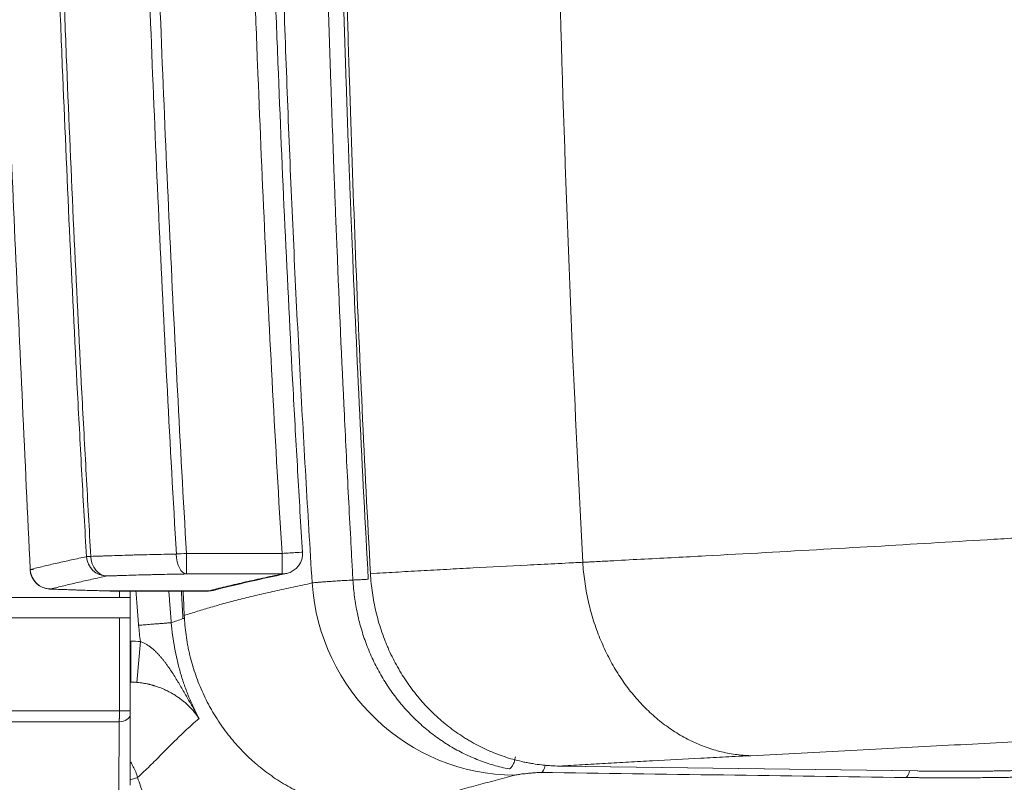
# Model space of a CAD drawing. Header units: millimetres. Extents: x 0 to 594, y 0 to 420.
# Tile 158 of 256: x 192 to 204, y 308 to 317. Entities that reach past the tile are written whole.
import ezdxf

# ---------------------------------------------------------------- set-up
doc = ezdxf.new("R2010")
doc.units = ezdxf.units.MM
doc.layers.add('1', color=7, linetype='Continuous', true_color=0xffffff)
doc.styles.add('Arial Unicode MS', font='txt')
doc.dimstyles.get("Standard").update_dxf_attribs({"dimtxt": 0.18, "dimasz": 0.18, "dimexe": 0.18, "dimexo": 0.0625, "dimgap": 0.09, "dimtad": 0, "dimtih": 1, "dimtoh": 1, "dimdec": 4, "dimzin": 0, "dimdsep": 46, "dimtxsty": 'Standard', "dimcen": 0.09, "dimadec": 0, "dimazin": 0, "dimtfac": 1, "dimtdec": 4, "dimtofl": 0, "dimtmove": 0, "dimatfit": 3, "dimfxl": 0, "dimtolj": 1, "dimtzin": 0, "dimarcsym": 0})

# ---------------------------------------------------------------- blocks, each defined once
blk = doc.blocks.new('_U0')
at = {"layer": '1', "color": 18, "lineweight": 13}
for p, q in [((147.657, 304.172), (147.657, 390.192)), ((305.847, 301.392), (305.847, 390.192)), ((147.657, 388.192), (198.852, 388.192)), ((305.847, 388.192), (254.652, 388.192))]:
    blk.add_line(p, q, dxfattribs=at)
at = {"layer": '1', "color": 18}
for points in [[(147.657, 388.192), (151.157, 389.13), (151.157, 387.254)], [(305.847, 388.192), (302.347, 387.254), (302.347, 389.13)]]:
    blk.add_solid(points, dxfattribs=at)
at = {"layer": '1', "color": 18, "linetype": 'Continuous', "lineweight": 13, "char_height": 3.5, "attachment_point": 7, "line_spacing_factor": 1.047437, "style": 'Arial Unicode MS'}
for s, insert in [('\\fArial Unicode MS|b0|i0;\\W1.0000;3.16', (200.537, 385.556)), ('\\fArial Unicode MS|b0|i0;\\W1.0000;LIFT POINT SPAN', (213.204, 385.556))]:
    blk.add_mtext(s, dxfattribs=dict(at, insert=insert))
blk = doc.blocks.new('_U7')
at = {"layer": '1', "color": 18, "lineweight": 13}
for p, q in [((147.657, 338.622), (150.385, 338.622)), ((148.385, 338.622), (148.385, 256.119)), ((147.657, 304.172), (150.385, 304.172)), ((148.385, 256.119), (153.385, 256.119))]:
    blk.add_line(p, q, dxfattribs=at)
at = {"layer": '1', "color": 18}
for points in [[(148.385, 338.622), (149.323, 335.122), (147.447, 335.122)], [(148.385, 304.172), (147.447, 307.672), (149.323, 307.672)]]:
    blk.add_solid(points, dxfattribs=at)
at = {"layer": '1', "color": 18, "linetype": 'Continuous', "lineweight": 13, "char_height": 3.5, "attachment_point": 7, "line_spacing_factor": 1.047437, "style": 'Arial Unicode MS'}
for s, insert in [('\\fArial Unicode MS|b0|i0;\\W1.0000;0.69', (155.071, 253.483)), ('\\fArial Unicode MS|b0|i0;\\W1.0000;CTRS', (167.737, 253.483)), ('\\fArial Unicode MS|b0|i0;\\W1.0000;FWD LIFT POINTS', (155.071, 246.421))]:
    blk.add_mtext(s, dxfattribs=dict(at, insert=insert))

msp = doc.modelspace()

# ---------------------------------------------------------------- linework, layer by layer
at = {"layer": '1', "color": 155, "linetype": 'Continuous', "lineweight": 13}
for p, q in [((194.381, 310.547), (195.547, 310.547)), ((195.548, 310.297), (194.382, 310.297)), ((193.448, 310.09), (193.448, 310.089)), ((193.448, 310.09), (194.648, 310.09)), ((193.448, 310.089), (194.648, 310.089)), ((193.564, 310.011), (193.564, 310.09)), ((193.693, 310.09), (193.693, 310.011)), ((194.648, 310.09), (194.648, 310.089)), ((178.59, 310.011), (193.564, 310.011)), ((193.693, 310.011), (193.564, 310.011)), ((193.693, 309.761), (193.693, 310.011)), ((193.564, 309.761), (178.59, 309.761)), ((193.693, 309.761), (193.564, 309.761)), ((193.564, 308.63), (193.564, 309.761)), ((193.693, 309.761), (193.693, 308.63)), ((193.693, 309.478), (193.704, 309.478)), ((193.704, 308.978), (193.704, 309.478)), ((193.778, 308.975), (193.82, 309.473)), ((193.704, 308.978), (193.693, 308.978)), ((198.932, 307.955), (203.297, 307.896)), ((198.932, 307.955), (198.933, 307.955)), ((198.933, 307.955), (203.298, 307.896)), ((203.297, 307.896), (203.298, 307.896))]:
    msp.add_line(p, q, dxfattribs=at)
for centre, start, end in [((195.548, 310.547), 282.3905, 3.4813), ((192.724, 310.363), 182.7125, 267.4155), ((194.648, 310.339), 270, 284.5365)]:
    msp.add_arc(centre, 0.25, start, end, dxfattribs=at)
for centre, major_axis, ratio, start_param, end_param in [((193.409, 310.522), (0.25, 0.014), 0.000172, 2.462254, 3.003893), ((193.409, 310.522), (0.054, -0.244), 0.990295, 4.555082, 6.064624), ((193.409, 310.522), (-0.009, 0.25), 0.777926, 1.586538, 3.093617), ((194.382, 310.547), (0.25, 0.014), 0.000304, 1.576023, 2.094325), ((194.382, 310.547), (0.004, -0.25), 0.499643, 4.73224, 6.247847), ((194.382, 310.547), (0, 0.25), 0.005236, 1.570795, 3.110983), ((195.548, 310.547), (0.25, 0.015), 0.00032, 0.000015, 1.576023), ((195.548, 310.547), (0, 0.25), 0.005236, 1.570795, 3.110983), ((192.724, 310.363), (0.25, 0.012), 0.000086, 3.024995, 3.718395), ((192.724, 310.363), (0.061, -0.242), 0.992932, 4.513059, 6.033293), ((195.548, 310.547), (-0.054, 0.244), 0.989986, 2.923057, 3.141603), ((198.384, 310.342), (-0.653, 2.413), 0.989661, 1.371144, 2.874177), ((192.724, 310.363), (-0.011, -0.25), 0.83714, 6.283184, 6.336869), ((194.648, 310.339), (0.063, -0.242), 0.993216, 6.027662, 6.292713), ((193.543, 308.576), (0.15, 0), 0.544978, 4.831462, 6.283187), ((198.708, 308.029), (-0.002, -0.15), 0.36159, 0.041402, 1.129018), ((203.152, 307.966), (-0.002, -0.15), 0.361596, 0.042084, 1.095108), ((193.072, 307.592), (0.716, 0.225), 0.002613, 0.067286, 0.489868)]:
    msp.add_ellipse(centre, major_axis=major_axis, ratio=ratio, start_param=start_param, end_param=end_param, dxfattribs=at)
for points, knots in [([(191.892, 326.462), (191.892, 326.378), (191.892, 326.294), (191.893, 326.126), (191.893, 326.042), (191.895, 325.79), (191.896, 325.622), (191.902, 325.118), (191.907, 324.783), (191.917, 324.279), (191.921, 324.111), (191.929, 323.775), (191.933, 323.607), (191.942, 323.271), (191.947, 323.104), (191.957, 322.768), (191.962, 322.6), (191.972, 322.264), (191.978, 322.096), (191.989, 321.761), (192.001, 321.425), (192.013, 321.089), (192.025, 320.754), (192.031, 320.586), (192.05, 320.083), (192.063, 319.747), (192.09, 319.076), (192.103, 318.74), (192.131, 318.069), (192.145, 317.733), (192.173, 317.062), (192.187, 316.727), (192.231, 315.72), (192.26, 315.049), (192.32, 313.707), (192.351, 313.036), (192.413, 311.693), (192.444, 311.022), (192.476, 310.351)], [0, 0, 0, 0, 0.015625, 0.015625, 0.03125, 0.03125, 0.0625, 0.0625, 0.125, 0.125, 0.15625, 0.15625, 0.1875, 0.1875, 0.21875, 0.21875, 0.25, 0.25, 0.28125, 0.28125, 0.3125, 0.34375, 0.34375, 0.375, 0.375, 0.4375, 0.4375, 0.5, 0.5, 0.5625, 0.5625, 0.625, 0.625, 0.75, 0.75, 0.875, 0.875, 1, 1, 1, 1]), ([(193.162, 310.507), (193.143, 310.84), (193.124, 311.172), (193.088, 311.836), (193.07, 312.168), (193.018, 313.164), (192.985, 313.829), (192.924, 315.158), (192.895, 315.822), (192.854, 316.819), (192.841, 317.152), (192.816, 317.816), (192.804, 318.149), (192.782, 318.814), (192.771, 319.146), (192.75, 319.811), (192.74, 320.143), (192.721, 320.808), (192.712, 321.141), (192.696, 321.806), (192.688, 322.138), (192.674, 322.803), (192.668, 323.136), (192.656, 323.801), (192.651, 324.134), (192.645, 324.633), (192.643, 324.799), (192.639, 325.131), (192.638, 325.298), (192.636, 325.547), (192.635, 325.63), (192.634, 325.797), (192.634, 325.88), (192.633, 326.005), (192.633, 326.046), (192.633, 326.129), (192.632, 326.171), (192.632, 326.296), (192.632, 326.379), (192.632, 326.462)], [0, 0, 0, 0, 0.0625, 0.0625, 0.125, 0.125, 0.25, 0.25, 0.375, 0.375, 0.4375, 0.4375, 0.5, 0.5, 0.5625, 0.5625, 0.625, 0.625, 0.6875, 0.6875, 0.75, 0.75, 0.8125, 0.8125, 0.875, 0.875, 0.90625, 0.90625, 0.9375, 0.9375, 0.953125, 0.953125, 0.96875, 0.96875, 0.976562, 0.976562, 0.984375, 0.984375, 1, 1, 1, 1]), ([(192.684, 326.462), (192.684, 326.379), (192.684, 326.296), (192.685, 326.129), (192.685, 326.046), (192.686, 325.88), (192.686, 325.797), (192.687, 325.631), (192.688, 325.547), (192.69, 325.298), (192.692, 325.132), (192.695, 324.799), (192.697, 324.633), (192.704, 324.134), (192.709, 323.802), (192.72, 323.137), (192.727, 322.804), (192.741, 322.139), (192.749, 321.807), (192.765, 321.142), (192.774, 320.81), (192.793, 320.145), (192.803, 319.812), (192.824, 319.148), (192.835, 318.815), (192.858, 318.15), (192.87, 317.818), (192.895, 317.154), (192.908, 316.821), (192.948, 315.824), (192.977, 315.16), (193.038, 313.831), (193.071, 313.167), (193.123, 312.171), (193.141, 311.839), (193.177, 311.175), (193.196, 310.843), (193.215, 310.511)], [0, 0, 0, 0, 0.015625, 0.015625, 0.03125, 0.03125, 0.046875, 0.046875, 0.0625, 0.0625, 0.09375, 0.09375, 0.125, 0.125, 0.1875, 0.1875, 0.25, 0.25, 0.3125, 0.3125, 0.375, 0.375, 0.4375, 0.4375, 0.5, 0.5, 0.5625, 0.5625, 0.625, 0.625, 0.75, 0.75, 0.875, 0.875, 0.9375, 0.9375, 1, 1, 1, 1]), ([(194.258, 310.54), (194.181, 311.865), (194.112, 313.191), (194.019, 315.181), (193.991, 315.844), (193.937, 317.171), (193.912, 317.834), (193.877, 318.829), (193.866, 319.161), (193.846, 319.825), (193.836, 320.156), (193.808, 321.152), (193.791, 321.815), (193.763, 323.143), (193.752, 323.807), (193.735, 325.134), (193.729, 325.798), (193.728, 326.462)], [0, 0, 0, 0, 0.25, 0.25, 0.375, 0.375, 0.5, 0.5, 0.5625, 0.5625, 0.625, 0.625, 0.75, 0.75, 0.875, 0.875, 1, 1, 1, 1]), ([(193.852, 326.462), (193.853, 325.798), (193.859, 325.135), (193.876, 323.808), (193.887, 323.144), (193.915, 321.817), (193.931, 321.154), (193.959, 320.159), (193.969, 319.828), (193.99, 319.164), (194.001, 318.833), (194.035, 317.838), (194.06, 317.175), (194.114, 315.849), (194.143, 315.186), (194.235, 313.197), (194.305, 311.872), (194.381, 310.547)], [0, 0, 0, 0, 0.125, 0.125, 0.25, 0.25, 0.375, 0.375, 0.4375, 0.4375, 0.5, 0.5, 0.625, 0.625, 0.75, 0.75, 1, 1, 1, 1]), ([(195.547, 310.547), (195.506, 311.209), (195.468, 311.872), (195.397, 313.197), (195.364, 313.86), (195.302, 315.185), (195.274, 315.848), (195.235, 316.843), (195.216, 317.34), (195.199, 317.837), (195.188, 318.169), (195.182, 318.335), (195.156, 319.164), (195.137, 319.827), (195.104, 321.154), (195.091, 321.817), (195.074, 322.812), (195.069, 323.144), (195.06, 323.808), (195.057, 324.139), (195.051, 324.803), (195.049, 325.135), (195.047, 325.549), (195.047, 325.632), (195.046, 325.798), (195.046, 325.881), (195.045, 326.047), (195.045, 326.13), (195.045, 326.296), (195.045, 326.379), (195.044, 326.462)], [0, 0, 0, 0, 0.125, 0.125, 0.25, 0.25, 0.375, 0.375, 0.4375, 0.46875, 0.46875, 0.5, 0.5, 0.625, 0.625, 0.75, 0.75, 0.8125, 0.8125, 0.875, 0.875, 0.9375, 0.9375, 0.953125, 0.953125, 0.96875, 0.96875, 0.984375, 0.984375, 1, 1, 1, 1]), ([(195.292, 326.462), (195.292, 326.379), (195.292, 326.296), (195.293, 326.13), (195.293, 326.048), (195.293, 325.882), (195.294, 325.799), (195.294, 325.633), (195.295, 325.55), (195.297, 325.136), (195.299, 324.805), (195.305, 324.142), (195.309, 323.81), (195.317, 323.147), (195.322, 322.816), (195.339, 321.822), (195.353, 321.159), (195.386, 319.834), (195.405, 319.171), (195.431, 318.343), (195.437, 318.177), (195.448, 317.846), (195.454, 317.68), (195.471, 317.183), (195.484, 316.852), (195.523, 315.858), (195.551, 315.196), (195.613, 313.872), (195.646, 313.209), (195.699, 312.216), (195.718, 311.886), (195.756, 311.224), (195.775, 310.893), (195.795, 310.562)], [0, 0, 0, 0, 0.015625, 0.015625, 0.03125, 0.03125, 0.046875, 0.046875, 0.0625, 0.0625, 0.125, 0.125, 0.1875, 0.1875, 0.25, 0.25, 0.375, 0.375, 0.5, 0.5, 0.53125, 0.53125, 0.5625, 0.5625, 0.625, 0.625, 0.75, 0.75, 0.875, 0.875, 0.9375, 0.9375, 1, 1, 1, 1]), ([(196.411, 310.223), (196.406, 310.307), (196.402, 310.391), (196.393, 310.559), (196.379, 310.81), (196.348, 311.397), (196.323, 311.901), (196.274, 312.907), (196.244, 313.579), (196.214, 314.334), (196.209, 314.46), (196.204, 314.586), (196.2, 314.67), (196.199, 314.712), (196.194, 314.838), (196.191, 314.922), (196.184, 315.089), (196.169, 315.509), (196.154, 315.929), (196.121, 316.936), (196.101, 317.608), (196.067, 318.952), (196.052, 319.623), (196.028, 320.967), (196.019, 321.639), (196.005, 322.983), (196, 323.655), (195.997, 324.663), (195.997, 324.999), (195.997, 325.503), (195.997, 325.671), (195.998, 325.923), (195.998, 326.007), (195.999, 326.133), (195.999, 326.175), (195.999, 326.238), (195.999, 326.259), (195.999, 326.291), (195.999, 326.301), (195.999, 326.322), (195.999, 326.333), (195.999, 326.343)], [0, 0, 0, 0, 0.015625, 0.015625, 0.03125, 0.0625, 0.125, 0.125, 0.25, 0.25, 0.265625, 0.273438, 0.273438, 0.28125, 0.28125, 0.296875, 0.296875, 0.3125, 0.375, 0.375, 0.5, 0.5, 0.625, 0.625, 0.75, 0.75, 0.875, 0.875, 0.9375, 0.9375, 0.96875, 0.96875, 0.984375, 0.984375, 0.992188, 0.992188, 0.996094, 0.996094, 0.998047, 0.998047, 1, 1, 1, 1]), ([(196.185, 326.343), (196.185, 326.333), (196.184, 326.322), (196.184, 326.301), (196.184, 326.291), (196.184, 326.259), (196.184, 326.238), (196.184, 326.175), (196.184, 326.133), (196.183, 326.007), (196.183, 325.923), (196.182, 325.671), (196.182, 325.503), (196.182, 325), (196.182, 324.664), (196.185, 323.656), (196.195, 322.313), (196.214, 320.97), (196.238, 319.627), (196.253, 318.956), (196.288, 317.613), (196.307, 316.941), (196.341, 315.935), (196.355, 315.515), (196.371, 315.096), (196.377, 314.928), (196.381, 314.844), (196.386, 314.718), (196.387, 314.676), (196.391, 314.592), (196.396, 314.467), (196.401, 314.341), (196.459, 312.915), (196.524, 311.573), (196.599, 310.232)], [0, 0, 0, 0, 0.001953, 0.001953, 0.003906, 0.003906, 0.007813, 0.007813, 0.015625, 0.015625, 0.03125, 0.03125, 0.0625, 0.0625, 0.125, 0.125, 0.25, 0.375, 0.375, 0.5, 0.5, 0.625, 0.625, 0.6875, 0.703125, 0.703125, 0.71875, 0.71875, 0.726562, 0.726562, 0.734375, 0.75, 0.75, 1, 1, 1, 1]), ([(196.22, 326.346), (196.22, 325.008), (196.227, 323.67), (196.246, 321.998), (196.25, 321.663), (196.26, 320.995), (196.265, 320.66), (196.283, 319.657), (196.304, 318.654), (196.33, 317.651), (196.348, 316.982), (196.358, 316.648), (196.389, 315.645), (196.413, 314.977), (196.49, 312.972), (196.552, 311.636), (196.625, 310.3)], [0, 0, 0, 0, 0.25, 0.25, 0.3125, 0.3125, 0.375, 0.375, 0.5, 0.5625, 0.5625, 0.625, 0.625, 0.75, 0.75, 1, 1, 1, 1]), ([(198.816, 326.346), (198.816, 321.889), (198.912, 316.585), (199.169, 311.288), (199.214, 310.439)], [0, 0, 0, 0, 0.83964, 1, 1, 1, 1]), ([(195.914, 310.187), (195.887, 310.619), (195.834, 311.49), (195.762, 312.805), (195.695, 314.137), (195.636, 315.487), (195.583, 316.855), (195.532, 318.418), (195.485, 320.222), (195.45, 322.236), (195.436, 323.872), (195.434, 324.973), (195.434, 325.524), (195.434, 325.866), (195.435, 326.108), (195.435, 326.229), (195.435, 326.289)], [0, 0, 0, 0, 0.08066, 0.162386, 0.245182, 0.329048, 0.413987, 0.5, 0.620282, 0.75, 0.875, 0.925, 0.955, 0.9775, 0.98875, 1, 1, 1, 1]), ([(204.894, 310.76), (204.88, 310.759), (204.866, 310.759), (204.839, 310.757), (204.798, 310.754), (204.701, 310.748), (204.507, 310.736), (204.117, 310.712), (203.778, 310.692), (203.092, 310.651), (202.627, 310.624), (201.68, 310.57), (201.199, 310.544), (200.464, 310.504), (200.217, 310.491), (199.843, 310.472), (199.655, 310.462), (199.435, 310.45), (199.325, 310.445), (199.278, 310.442), (199.246, 310.441), (199.23, 310.44), (199.214, 310.439)], [0, 0, 0, 0, 0.007812, 0.007812, 0.015625, 0.03125, 0.0625, 0.125, 0.25, 0.25, 0.5, 0.5, 0.75, 0.75, 0.875, 0.875, 0.9375, 0.96875, 0.984375, 0.992188, 0.992188, 1, 1, 1, 1]), ([(192.476, 310.351), (192.502, 310.358), (192.528, 310.364), (192.582, 310.377), (192.636, 310.39), (192.691, 310.403), (192.747, 310.416), (192.776, 310.423), (192.862, 310.442), (192.921, 310.455), (193.04, 310.481), (193.101, 310.494), (193.162, 310.507)], [0, 0, 0, 0, 0.125, 0.125, 0.25, 0.375, 0.375, 0.5, 0.5, 0.75, 0.75, 1, 1, 1, 1]), ([(193.215, 310.511), (193.251, 310.512), (193.288, 310.513), (193.346, 310.515), (193.365, 310.516), (193.394, 310.517), (193.404, 310.517), (193.424, 310.518), (193.434, 310.518), (193.484, 310.52), (193.566, 310.523), (193.652, 310.525), (193.706, 310.527), (193.717, 310.527), (193.74, 310.528), (193.773, 310.528), (193.807, 310.529), (193.875, 310.531), (193.967, 310.533), (194.11, 310.537), (194.208, 310.539), (194.258, 310.54)], [0, 0, 0, 0, 0.125, 0.125, 0.1875, 0.1875, 0.21875, 0.21875, 0.25, 0.25, 0.375, 0.5, 0.5, 0.53125, 0.53125, 0.5625, 0.625, 0.625, 0.75, 0.875, 1, 1, 1, 1]), ([(199.214, 310.439), (199.2, 310.438), (199.186, 310.438), (199.164, 310.436), (199.157, 310.436), (199.143, 310.435), (199.107, 310.434), (199.014, 310.429), (198.872, 310.422), (198.759, 310.416), (198.647, 310.411), (198.591, 310.408), (198.312, 310.393), (198.093, 310.382), (197.823, 310.367), (197.769, 310.365), (197.662, 310.359), (197.502, 310.35), (197.292, 310.338), (197.136, 310.33), (197.033, 310.324), (196.981, 310.321), (196.828, 310.312), (196.726, 310.306), (196.625, 310.3)], [0, 0, 0, 0, 0.015625, 0.015625, 0.023438, 0.023438, 0.03125, 0.0625, 0.125, 0.1875, 0.1875, 0.25, 0.25, 0.5, 0.5, 0.5625, 0.5625, 0.625, 0.75, 0.8125, 0.8125, 0.875, 0.875, 1, 1, 1, 1]), ([(199.214, 310.439), (199.219, 310.361), (199.227, 310.284), (199.249, 310.13), (199.262, 310.054), (199.296, 309.903), (199.315, 309.828), (199.36, 309.681), (199.385, 309.609), (199.441, 309.468), (199.471, 309.399), (199.538, 309.264), (199.573, 309.198), (199.649, 309.071), (199.69, 309.01), (199.775, 308.892), (199.82, 308.836), (199.914, 308.728), (199.963, 308.676), (200.065, 308.579), (200.117, 308.534), (200.226, 308.448), (200.281, 308.409), (200.396, 308.336), (200.454, 308.303), (200.573, 308.243), (200.634, 308.217), (200.757, 308.171), (200.819, 308.151), (200.945, 308.119), (201.009, 308.107), (201.136, 308.089), (201.2, 308.084), (201.264, 308.082)], [0, 0, 0, 0, 0.0625, 0.0625, 0.125, 0.125, 0.1875, 0.1875, 0.25, 0.25, 0.3125, 0.3125, 0.375, 0.375, 0.4375, 0.4375, 0.5, 0.5, 0.5625, 0.5625, 0.625, 0.625, 0.6875, 0.6875, 0.75, 0.75, 0.8125, 0.8125, 0.875, 0.875, 0.9375, 0.9375, 1, 1, 1, 1]), ([(193.409, 310.272), (193.348, 310.258), (193.287, 310.245), (193.168, 310.219), (193.11, 310.205), (193.024, 310.186), (192.995, 310.179), (192.939, 310.166), (192.884, 310.153), (192.83, 310.14), (192.776, 310.126), (192.75, 310.12), (192.724, 310.113)], [0, 0, 0, 0, 0.25, 0.25, 0.5, 0.5, 0.625, 0.625, 0.75, 0.875, 0.875, 1, 1, 1, 1]), ([(194.382, 310.297), (194.336, 310.296), (194.244, 310.294), (194.111, 310.292), (194.025, 310.29), (193.961, 310.288), (193.93, 310.288), (193.899, 310.287), (193.878, 310.286), (193.868, 310.286), (193.817, 310.285), (193.737, 310.282), (193.651, 310.28), (193.604, 310.278), (193.586, 310.278), (193.576, 310.278), (193.549, 310.277), (193.531, 310.276), (193.478, 310.274), (193.443, 310.273), (193.409, 310.272)], [0, 0, 0, 0, 0.125, 0.25, 0.375, 0.375, 0.4375, 0.46875, 0.46875, 0.5, 0.5, 0.625, 0.75, 0.78125, 0.78125, 0.8125, 0.8125, 0.875, 0.875, 1, 1, 1, 1]), ([(194.648, 310.09), (194.681, 310.098), (194.715, 310.107), (194.784, 310.124), (194.819, 310.132), (194.89, 310.15), (194.926, 310.158), (195, 310.175), (195.037, 310.184), (195.112, 310.201), (195.151, 310.21), (195.228, 310.227), (195.267, 310.236), (195.386, 310.262), (195.467, 310.279), (195.548, 310.297)], [0, 0, 0, 0, 0.125, 0.125, 0.25, 0.25, 0.375, 0.375, 0.5, 0.5, 0.625, 0.625, 0.75, 0.75, 1, 1, 1, 1]), ([(194.713, 310.097), (194.75, 310.107), (194.92, 310.151), (195.216, 310.218), (195.49, 310.279), (195.604, 310.303)], [0, 0, 0, 0, 0.144353, 0.657534, 1, 1, 1, 1]), ([(196.625, 310.3), (196.627, 310.261), (196.634, 310.182), (196.648, 310.066), (196.667, 309.951), (196.691, 309.837), (196.72, 309.725), (196.755, 309.614), (196.781, 309.54), (196.798, 309.495), (196.802, 309.486), (196.809, 309.468), (196.82, 309.44), (196.831, 309.414), (196.855, 309.36), (196.887, 309.29), (196.94, 309.188), (196.998, 309.089), (197.059, 308.993), (197.125, 308.9), (197.172, 308.84), (197.202, 308.803), (197.209, 308.795), (197.221, 308.781), (197.239, 308.759), (197.258, 308.737), (197.296, 308.695), (197.348, 308.64), (197.429, 308.562), (197.513, 308.488), (197.6, 308.419), (197.691, 308.353), (197.753, 308.313), (197.793, 308.288), (197.801, 308.283), (197.817, 308.274), (197.825, 308.269), (197.849, 308.255), (197.865, 308.245), (197.914, 308.219), (197.979, 308.184), (198.079, 308.138), (198.181, 308.097), (198.284, 308.061), (198.389, 308.03), (198.46, 308.013), (198.514, 308.001), (198.532, 307.998), (198.559, 307.993), (198.568, 307.991), (198.586, 307.988), (198.632, 307.98), (198.677, 307.974), (198.732, 307.967), (198.75, 307.966), (198.786, 307.962), (198.805, 307.961), (198.86, 307.957), (198.896, 307.956), (198.933, 307.955)], [0, 0, 0, 0, 0.03125, 0.0625, 0.09375, 0.125, 0.15625, 0.1875, 0.21875, 0.21875, 0.226562, 0.226562, 0.234375, 0.25, 0.25, 0.28125, 0.3125, 0.34375, 0.375, 0.40625, 0.4375, 0.4375, 0.445312, 0.445312, 0.453125, 0.46875, 0.46875, 0.5, 0.53125, 0.5625, 0.59375, 0.625, 0.65625, 0.65625, 0.664062, 0.664062, 0.671875, 0.671875, 0.6875, 0.6875, 0.71875, 0.75, 0.78125, 0.8125, 0.84375, 0.875, 0.875, 0.890625, 0.890625, 0.898437, 0.898437, 0.90625, 0.9375, 0.9375, 0.953125, 0.953125, 0.96875, 0.96875, 1, 1, 1, 1]), ([(194.354, 309.792), (194.407, 309.808), (194.46, 309.825), (194.541, 309.85), (194.569, 309.858), (194.624, 309.875), (194.652, 309.883), (194.737, 309.908), (194.795, 309.925), (194.886, 309.949), (194.917, 309.957), (194.98, 309.974), (195.011, 309.982), (195.076, 309.998), (195.109, 310.006), (195.176, 310.022), (195.21, 310.031), (195.28, 310.047), (195.315, 310.055), (195.386, 310.071), (195.422, 310.079), (195.495, 310.096), (195.532, 310.104), (195.607, 310.12), (195.645, 310.129), (195.759, 310.153), (195.836, 310.17), (195.914, 310.187)], [0, 0, 0, 0, 0.125, 0.125, 0.1875, 0.1875, 0.25, 0.25, 0.375, 0.375, 0.4375, 0.4375, 0.5, 0.5, 0.5625, 0.5625, 0.625, 0.625, 0.6875, 0.6875, 0.75, 0.75, 0.8125, 0.8125, 0.875, 0.875, 1, 1, 1, 1]), ([(196.411, 310.223), (196.38, 310.221), (196.319, 310.218), (196.237, 310.213), (196.162, 310.208), (196.096, 310.203), (196.038, 310.199), (195.988, 310.195), (195.96, 310.192), (195.935, 310.19), (195.924, 310.188), (195.914, 310.187)], [0, 0, 0, 0, 0.125, 0.25, 0.375, 0.5, 0.625, 0.75, 0.875, 0.875, 1, 1, 1, 1]), ([(196.411, 310.223), (196.415, 310.223), (196.42, 310.223), (196.431, 310.224), (196.438, 310.224), (196.451, 310.224), (196.459, 310.225), (196.474, 310.225), (196.483, 310.226), (196.5, 310.227), (196.509, 310.227), (196.527, 310.228), (196.536, 310.228), (196.554, 310.229), (196.563, 310.23), (196.581, 310.231), (196.59, 310.232), (196.599, 310.232)], [0, 0, 0, 0, 0.125, 0.125, 0.25, 0.25, 0.375, 0.375, 0.5, 0.5, 0.625, 0.625, 0.75, 0.75, 0.875, 0.875, 1, 1, 1, 1]), ([(198.317, 307.921), (198.253, 307.933), (198.19, 307.948), (198.066, 307.984), (198.005, 308.005), (197.885, 308.051), (197.825, 308.077), (197.709, 308.135), (197.651, 308.166), (197.591, 308.202), (197.588, 308.204), (197.58, 308.208), (197.577, 308.211), (197.566, 308.217), (197.545, 308.23), (197.525, 308.244), (197.483, 308.271), (197.456, 308.29), (197.376, 308.348), (197.273, 308.429), (197.177, 308.52), (197.084, 308.614), (197.039, 308.664), (196.99, 308.722), (196.985, 308.729), (196.974, 308.742), (196.969, 308.749), (196.953, 308.769), (196.943, 308.782), (196.912, 308.822), (196.892, 308.849), (196.834, 308.932), (196.798, 308.989), (196.729, 309.105), (196.698, 309.165), (196.638, 309.287), (196.611, 309.35), (196.583, 309.422), (196.58, 309.43), (196.574, 309.446), (196.571, 309.454), (196.562, 309.478), (196.556, 309.495), (196.539, 309.544), (196.518, 309.61), (196.499, 309.676), (196.489, 309.718), (196.486, 309.727), (196.482, 309.744), (196.48, 309.752), (196.474, 309.777), (196.47, 309.794), (196.452, 309.879), (196.44, 309.947), (196.422, 310.084), (196.415, 310.154), (196.411, 310.223)], [0, 0, 0, 0, 0.0625, 0.0625, 0.125, 0.125, 0.1875, 0.1875, 0.25, 0.25, 0.253906, 0.253906, 0.257812, 0.257812, 0.265625, 0.28125, 0.28125, 0.3125, 0.3125, 0.375, 0.4375, 0.4375, 0.5, 0.5, 0.507812, 0.507812, 0.515625, 0.515625, 0.53125, 0.53125, 0.5625, 0.5625, 0.625, 0.625, 0.6875, 0.6875, 0.75, 0.75, 0.757812, 0.757812, 0.765625, 0.765625, 0.78125, 0.78125, 0.8125, 0.84375, 0.84375, 0.851562, 0.851562, 0.859375, 0.859375, 0.875, 0.875, 0.9375, 0.9375, 1, 1, 1, 1]), ([(192.724, 310.113), (192.749, 310.112), (192.774, 310.111), (192.814, 310.109), (192.827, 310.109), (192.854, 310.108), (192.867, 310.107), (192.909, 310.106), (192.937, 310.105), (192.98, 310.103), (193.002, 310.102), (193.025, 310.102), (193.04, 310.101), (193.047, 310.101), (193.116, 310.099), (193.242, 310.095), (193.377, 310.091), (193.448, 310.09)], [0, 0, 0, 0, 0.125, 0.125, 0.1875, 0.1875, 0.25, 0.25, 0.375, 0.375, 0.4375, 0.46875, 0.46875, 0.5, 0.5, 0.75, 1, 1, 1, 1]), ([(193.798, 309.671), (193.793, 309.742), (193.787, 309.813), (193.776, 309.952), (193.77, 310.021), (193.765, 310.089)], [0, 0, 0, 0, 0.509619, 0.509619, 1, 1, 1, 1]), ([(194.166, 310.089), (194.17, 310.031), (194.175, 309.973), (194.185, 309.845), (194.191, 309.774), (194.196, 309.703)], [0, 0, 0, 0, 0.449869, 0.449869, 1, 1, 1, 1]), ([(194.339, 309.752), (194.339, 309.752), (194.339, 309.752), (194.338, 309.766), (194.337, 309.78), (194.336, 309.795)], [0, 0, 0, 0, 0.000038, 0.000038, 1, 1, 1, 1]), ([(194.354, 309.792), (194.356, 309.752), (194.361, 309.672), (194.375, 309.553), (194.388, 309.474), (194.397, 309.425), (194.399, 309.415), (194.403, 309.395), (194.409, 309.366), (194.416, 309.337), (194.429, 309.278), (194.45, 309.202), (194.485, 309.089), (194.525, 308.978), (194.571, 308.869), (194.621, 308.762), (194.658, 308.692), (194.683, 308.648), (194.688, 308.64), (194.695, 308.627), (194.698, 308.623), (194.703, 308.614), (194.715, 308.593), (194.728, 308.571), (194.76, 308.521), (194.803, 308.455), (194.872, 308.36), (194.945, 308.269), (195.023, 308.181), (195.104, 308.097), (195.161, 308.043), (195.205, 308.004), (195.22, 307.991), (195.239, 307.975), (195.243, 307.972), (195.25, 307.966), (195.261, 307.956), (195.303, 307.922), (195.373, 307.868), (195.468, 307.801), (195.566, 307.739), (195.667, 307.682), (195.77, 307.629), (195.841, 307.598), (195.894, 307.575), (195.921, 307.564), (195.949, 307.553), (195.962, 307.548), (195.967, 307.546), (195.976, 307.543), (196.017, 307.528), (196.095, 307.501), (196.207, 307.469), (196.32, 307.443), (196.434, 307.422), (196.511, 307.411), (196.559, 307.406), (196.569, 307.405), (196.588, 307.403), (196.617, 307.4), (196.646, 307.398), (196.704, 307.395), (196.743, 307.393), (196.782, 307.393)], [0, 0, 0, 0, 0.03125, 0.0625, 0.09375, 0.09375, 0.101562, 0.101562, 0.109375, 0.125, 0.125, 0.15625, 0.1875, 0.21875, 0.25, 0.28125, 0.3125, 0.3125, 0.320312, 0.320312, 0.324219, 0.324219, 0.328125, 0.34375, 0.34375, 0.375, 0.40625, 0.4375, 0.46875, 0.5, 0.53125, 0.53125, 0.546875, 0.546875, 0.550781, 0.550781, 0.554687, 0.5625, 0.59375, 0.625, 0.65625, 0.6875, 0.71875, 0.75, 0.75, 0.765625, 0.773437, 0.773437, 0.777344, 0.777344, 0.78125, 0.8125, 0.84375, 0.875, 0.90625, 0.9375, 0.9375, 0.945312, 0.945312, 0.953125, 0.96875, 0.96875, 1, 1, 1, 1]), ([(194.339, 309.752), (194.314, 309.744), (194.265, 309.727), (194.219, 309.711), (194.196, 309.703)], [0, 0, 0, 0, 0.5, 1, 1, 1, 1]), ([(194.196, 309.703), (194.201, 309.652), (194.211, 309.55), (194.227, 309.449), (194.245, 309.349), (194.255, 309.3), (194.278, 309.201), (194.291, 309.152), (194.319, 309.054), (194.334, 309.006), (194.367, 308.91), (194.385, 308.862), (194.413, 308.791), (194.423, 308.767), (194.436, 308.737), (194.439, 308.732), (194.444, 308.72), (194.452, 308.702), (194.46, 308.685), (194.487, 308.627), (194.51, 308.581), (194.535, 308.535)], [0, 0, 0, 0, 0.125, 0.25, 0.25, 0.375, 0.375, 0.5, 0.5, 0.625, 0.625, 0.75, 0.75, 0.8125, 0.8125, 0.828125, 0.828125, 0.84375, 0.875, 0.875, 1, 1, 1, 1]), ([(194.339, 309.752), (194.339, 309.752), (194.341, 309.752), (194.347, 309.752), (194.351, 309.752), (194.357, 309.752), (194.358, 309.752), (194.359, 309.752)], [0, 0, 0, 0, 0.470948, 0.470948, 0.941897, 0.941897, 1, 1, 1, 1]), ([(193.82, 309.473), (193.832, 309.469), (193.845, 309.464), (193.868, 309.453), (193.88, 309.447), (193.902, 309.434), (193.913, 309.427), (193.927, 309.417), (193.929, 309.415), (193.934, 309.412), (193.937, 309.41), (193.945, 309.404), (193.95, 309.4), (193.96, 309.392), (193.965, 309.388), (193.975, 309.379), (193.98, 309.375), (193.994, 309.362), (194.003, 309.354), (194.021, 309.336), (194.03, 309.327), (194.047, 309.308), (194.056, 309.299), (194.072, 309.28), (194.08, 309.271), (194.096, 309.251), (194.104, 309.241), (194.115, 309.226), (194.119, 309.222), (194.126, 309.212), (194.13, 309.207), (194.141, 309.191), (194.149, 309.181), (194.17, 309.151), (194.184, 309.13), (194.212, 309.089), (194.225, 309.068), (194.251, 309.026), (194.264, 309.005), (194.29, 308.963), (194.302, 308.942), (194.327, 308.899), (194.34, 308.878), (194.365, 308.835), (194.377, 308.814), (194.401, 308.771), (194.413, 308.75), (194.438, 308.707), (194.462, 308.664), (194.486, 308.621), (194.504, 308.589), (194.513, 308.573), (194.524, 308.554), (194.529, 308.545), (194.532, 308.54), (194.533, 308.538), (194.534, 308.537), (194.534, 308.536), (194.535, 308.535)], [0, 0, 0, 0, 0.03125, 0.03125, 0.0625, 0.0625, 0.09375, 0.09375, 0.101563, 0.101563, 0.109375, 0.109375, 0.125, 0.125, 0.140625, 0.140625, 0.15625, 0.15625, 0.1875, 0.1875, 0.21875, 0.21875, 0.25, 0.25, 0.28125, 0.28125, 0.3125, 0.3125, 0.328125, 0.328125, 0.34375, 0.34375, 0.375, 0.375, 0.4375, 0.4375, 0.5, 0.5, 0.5625, 0.5625, 0.625, 0.625, 0.6875, 0.6875, 0.75, 0.75, 0.8125, 0.8125, 0.875, 0.9375, 0.9375, 0.96875, 0.984375, 0.992187, 0.996094, 0.998047, 0.998047, 1, 1, 1, 1]), ([(194.535, 308.535), (194.534, 308.537), (194.533, 308.538), (194.531, 308.541), (194.528, 308.546), (194.52, 308.556), (194.514, 308.565), (194.501, 308.582), (194.493, 308.594), (194.474, 308.617), (194.465, 308.628), (194.445, 308.65), (194.435, 308.661), (194.421, 308.675), (194.419, 308.678), (194.413, 308.683), (194.41, 308.686), (194.402, 308.694), (194.396, 308.699), (194.379, 308.715), (194.367, 308.726), (194.343, 308.747), (194.33, 308.757), (194.303, 308.777), (194.289, 308.787), (194.261, 308.807), (194.246, 308.817), (194.222, 308.831), (194.214, 308.836), (194.198, 308.846), (194.189, 308.85), (194.163, 308.864), (194.146, 308.873), (194.118, 308.886), (194.108, 308.891), (194.089, 308.899), (194.079, 308.903), (194.058, 308.911), (194.048, 308.915), (194.027, 308.923), (194.016, 308.926), (193.999, 308.932), (193.991, 308.934), (193.982, 308.937), (193.976, 308.939), (193.973, 308.939), (193.958, 308.944), (193.946, 308.947), (193.931, 308.951), (193.928, 308.951), (193.922, 308.953), (193.918, 308.953), (193.909, 308.956), (193.903, 308.957), (193.884, 308.961), (193.871, 308.963), (193.845, 308.967), (193.832, 308.969), (193.805, 308.973), (193.792, 308.974), (193.778, 308.975)], [0, 0, 0, 0, 0.007812, 0.007812, 0.015625, 0.03125, 0.0625, 0.0625, 0.125, 0.125, 0.1875, 0.1875, 0.25, 0.25, 0.265625, 0.265625, 0.28125, 0.28125, 0.3125, 0.3125, 0.375, 0.375, 0.4375, 0.4375, 0.5, 0.5, 0.5625, 0.5625, 0.59375, 0.59375, 0.625, 0.625, 0.6875, 0.6875, 0.71875, 0.71875, 0.75, 0.75, 0.78125, 0.78125, 0.8125, 0.8125, 0.828125, 0.835937, 0.835937, 0.84375, 0.84375, 0.875, 0.875, 0.882812, 0.882812, 0.890625, 0.890625, 0.90625, 0.90625, 0.9375, 0.9375, 0.96875, 0.96875, 1, 1, 1, 1]), ([(178.593, 308.63), (179.845, 308.63), (181.097, 308.63), (183.599, 308.63), (184.849, 308.63), (187.346, 308.63), (188.593, 308.63), (191.083, 308.63), (192.325, 308.63), (193.564, 308.63)], [0, 0, 0, 0, 0.25, 0.25, 0.5, 0.5, 0.75, 0.75, 1, 1, 1, 1]), ([(193.561, 308.495), (193.561, 308.505), (193.562, 308.515), (193.562, 308.529), (193.563, 308.532), (193.563, 308.537), (193.563, 308.54), (193.563, 308.548), (193.563, 308.554), (193.564, 308.563), (193.564, 308.565), (193.564, 308.571), (193.564, 308.574), (193.564, 308.583), (193.564, 308.589), (193.564, 308.606), (193.564, 308.618), (193.564, 308.63)], [0, 0, 0, 0, 0.25, 0.25, 0.3125, 0.3125, 0.375, 0.375, 0.5, 0.5, 0.5625, 0.5625, 0.625, 0.625, 0.75, 0.75, 1, 1, 1, 1]), ([(193.693, 308.63), (193.693, 308.63), (193.692, 308.63), (193.689, 308.63), (193.687, 308.63), (193.681, 308.63), (193.677, 308.63), (193.668, 308.63), (193.662, 308.63), (193.651, 308.63), (193.644, 308.63), (193.63, 308.63), (193.623, 308.63), (193.607, 308.63), (193.599, 308.63), (193.582, 308.63), (193.573, 308.63), (193.564, 308.63)], [0, 0, 0, 0, 0.12236, 0.12236, 0.247737, 0.247737, 0.373114, 0.373114, 0.498491, 0.498491, 0.623868, 0.623868, 0.749246, 0.749246, 0.874623, 0.874623, 1, 1, 1, 1]), ([(193.693, 308.63), (193.693, 308.625), (193.693, 308.621), (193.693, 308.614), (193.693, 308.611), (193.693, 308.608), (193.693, 308.607), (193.693, 308.604), (193.693, 308.603), (193.693, 308.6), (193.693, 308.597), (193.693, 308.593), (193.693, 308.591), (193.693, 308.584), (193.693, 308.58), (193.693, 308.576)], [0, 0, 0, 0, 0.25, 0.25, 0.375, 0.375, 0.4375, 0.4375, 0.5, 0.5, 0.625, 0.625, 0.75, 0.75, 1, 1, 1, 1]), ([(193.693, 308.576), (193.693, 308.533), (193.693, 308.45), (193.693, 308.369), (193.693, 308.32), (193.693, 308.31), (193.693, 308.29), (193.693, 308.261), (193.693, 308.233), (193.693, 308.176), (193.693, 308.14), (193.693, 308.086), (193.693, 308.068), (193.693, 308.042), (193.693, 308.034), (193.693, 308.017), (193.693, 308.008), (193.693, 307.966), (193.693, 307.9), (193.693, 307.839), (193.693, 307.802), (193.693, 307.795), (193.693, 307.78), (193.693, 307.759), (193.693, 307.738), (193.693, 307.724)], [0, 0, 0, 0, 0.125, 0.25, 0.25, 0.28125, 0.28125, 0.3125, 0.375, 0.375, 0.5, 0.5, 0.5625, 0.5625, 0.59375, 0.59375, 0.625, 0.625, 0.75, 0.875, 0.875, 0.90625, 0.90625, 0.9375, 1, 1, 1, 1]), ([(193.561, 308.495), (191.084, 308.495), (188.593, 308.495), (183.598, 308.495), (181.094, 308.495), (178.593, 308.495)], [0, 0, 0, 0, 0.5, 0.5, 1, 1, 1, 1]), ([(193.555, 307.598), (193.555, 307.612), (193.555, 307.634), (193.555, 307.657), (193.555, 307.672), (193.556, 307.68), (193.556, 307.719), (193.556, 307.783), (193.557, 307.852), (193.557, 307.897), (193.557, 307.906), (193.558, 307.924), (193.558, 307.933), (193.558, 307.96), (193.558, 307.979), (193.558, 308.036), (193.559, 308.074), (193.559, 308.134), (193.559, 308.164), (193.559, 308.194), (193.56, 308.215), (193.56, 308.225), (193.56, 308.277), (193.56, 308.362), (193.561, 308.45), (193.561, 308.495)], [0, 0, 0, 0, 0.0625, 0.09375, 0.09375, 0.125, 0.125, 0.25, 0.375, 0.375, 0.40625, 0.40625, 0.4375, 0.4375, 0.5, 0.5, 0.625, 0.625, 0.6875, 0.71875, 0.71875, 0.75, 0.75, 0.875, 1, 1, 1, 1]), ([(194.535, 308.535), (194.505, 308.511), (194.476, 308.485), (194.418, 308.433), (194.389, 308.406), (194.36, 308.379)], [0, 0, 0, 0, 0.5, 0.5, 1, 1, 1, 1]), ([(194.328, 308.349), (194.308, 308.329), (194.287, 308.309), (194.256, 308.278), (194.246, 308.268), (194.225, 308.247), (194.214, 308.237), (194.183, 308.205), (194.161, 308.183), (194.118, 308.14), (194.096, 308.118), (194.052, 308.073), (194.029, 308.05), (193.983, 308.004), (193.959, 307.981), (193.911, 307.934), (193.887, 307.911), (193.837, 307.864), (193.812, 307.84), (193.786, 307.816)], [0, 0, 0, 0, 0.125, 0.125, 0.1875, 0.1875, 0.25, 0.25, 0.375, 0.375, 0.5, 0.5, 0.625, 0.625, 0.75, 0.75, 0.875, 0.875, 1, 1, 1, 1]), ([(201.264, 308.082), (201.676, 308.103), (202.083, 308.124), (202.685, 308.155), (202.884, 308.166), (203.281, 308.187), (203.674, 308.208), (204.062, 308.23), (204.448, 308.251), (204.639, 308.262), (205.019, 308.283), (205.208, 308.294), (205.582, 308.315), (205.768, 308.326), (205.953, 308.337)], [0, 0, 0, 0, 0.25, 0.25, 0.375, 0.375, 0.5, 0.625, 0.625, 0.75, 0.75, 0.875, 0.875, 1, 1, 1, 1]), ([(193.703, 308.003), (193.713, 307.985), (193.734, 307.946), (193.753, 307.905), (193.771, 307.862), (193.779, 307.839), (193.786, 307.816)], [0, 0, 0, 0, 0.306098, 0.653049, 0.653049, 1, 1, 1, 1]), ([(198.317, 307.921), (198.32, 307.921), (198.324, 307.922), (198.331, 307.927), (198.335, 307.93), (198.342, 307.938), (198.346, 307.943), (198.354, 307.954), (198.357, 307.96), (198.364, 307.973), (198.368, 307.981), (198.374, 307.996), (198.377, 308.005), (198.382, 308.022), (198.385, 308.031), (198.389, 308.049), (198.391, 308.059), (198.393, 308.068)], [0, 0, 0, 0, 0.125, 0.125, 0.25, 0.25, 0.375, 0.375, 0.5, 0.5, 0.625, 0.625, 0.75, 0.75, 0.875, 0.875, 1, 1, 1, 1]), ([(198.933, 307.955), (199.024, 307.961), (199.116, 307.966), (199.301, 307.977), (199.488, 307.988), (199.678, 307.999), (199.869, 308.009), (199.965, 308.014), (200.257, 308.03), (200.454, 308.041), (200.705, 308.054), (200.755, 308.057), (200.856, 308.062), (200.957, 308.067), (201.084, 308.073), (201.161, 308.077), (201.2, 308.079), (201.213, 308.08), (201.238, 308.081), (201.251, 308.082), (201.264, 308.082)], [0, 0, 0, 0, 0.125, 0.125, 0.25, 0.375, 0.375, 0.5, 0.5, 0.75, 0.75, 0.8125, 0.8125, 0.875, 0.9375, 0.96875, 0.96875, 0.984375, 0.984375, 1, 1, 1, 1]), ([(198.681, 307.877), (198.662, 307.876), (198.643, 307.875), (198.608, 307.872), (198.575, 307.869), (198.53, 307.865), (198.503, 307.862), (198.478, 307.86), (198.455, 307.857), (198.426, 307.852), (198.401, 307.848), (198.388, 307.845), (198.383, 307.844)], [0, 0, 0, 0, 0.125, 0.125, 0.25, 0.375, 0.5, 0.5, 0.625, 0.75, 0.875, 1, 1, 1, 1]), ([(205.581, 307.879), (205.575, 307.877), (205.569, 307.876), (205.555, 307.873), (205.539, 307.871), (205.509, 307.867), (205.474, 307.863), (205.448, 307.86), (205.42, 307.858), (205.405, 307.856), (205.387, 307.855), (205.385, 307.855), (205.381, 307.854), (205.374, 307.854), (205.36, 307.853), (205.347, 307.852), (205.321, 307.85), (205.284, 307.848), (205.226, 307.844), (205.162, 307.841), (205.095, 307.838), (205.047, 307.836), (205.016, 307.835), (205.009, 307.834), (204.997, 307.834), (204.978, 307.833), (204.959, 307.832), (204.92, 307.831), (204.867, 307.829), (204.785, 307.827), (204.7, 307.824), (204.641, 307.823), (204.582, 307.822), (204.551, 307.821), (204.517, 307.82), (204.513, 307.82), (204.505, 307.82), (204.501, 307.82), (204.49, 307.82), (204.466, 307.819), (204.443, 307.819), (204.396, 307.818), (204.332, 307.817), (204.236, 307.816), (204.139, 307.815), (204.073, 307.814), (204.007, 307.814), (203.974, 307.813), (203.932, 307.813), (203.923, 307.813), (203.911, 307.813), (203.907, 307.813), (203.898, 307.813), (203.877, 307.813), (203.856, 307.813), (203.806, 307.813), (203.739, 307.813), (203.64, 307.813), (203.541, 307.813), (203.475, 307.813), (203.41, 307.814), (203.377, 307.814), (203.337, 307.814), (203.328, 307.814), (203.312, 307.814), (203.304, 307.815), (203.28, 307.815), (203.264, 307.815), (203.216, 307.815), (203.184, 307.816), (203.153, 307.816)], [0, 0, 0, 0, 0.03125, 0.03125, 0.0625, 0.09375, 0.125, 0.15625, 0.15625, 0.1875, 0.1875, 0.191406, 0.191406, 0.195312, 0.203125, 0.21875, 0.21875, 0.25, 0.28125, 0.3125, 0.34375, 0.375, 0.375, 0.382812, 0.382812, 0.390625, 0.40625, 0.40625, 0.4375, 0.46875, 0.5, 0.53125, 0.53125, 0.5625, 0.5625, 0.566406, 0.566406, 0.570312, 0.570312, 0.578125, 0.59375, 0.59375, 0.625, 0.65625, 0.6875, 0.71875, 0.71875, 0.75, 0.75, 0.757812, 0.757812, 0.761719, 0.761719, 0.765625, 0.78125, 0.78125, 0.8125, 0.84375, 0.875, 0.90625, 0.90625, 0.9375, 0.9375, 0.945312, 0.945312, 0.953125, 0.953125, 0.96875, 0.96875, 1, 1, 1, 1]), ([(203.298, 307.896), (203.32, 307.895), (203.342, 307.895), (203.386, 307.894), (203.408, 307.894), (203.453, 307.894), (203.497, 307.893), (203.543, 307.893), (203.611, 307.893), (203.658, 307.893), (203.707, 307.893), (203.71, 307.893), (203.716, 307.893), (203.725, 307.893), (203.745, 307.893), (203.763, 307.893), (203.797, 307.893), (203.82, 307.893), (203.89, 307.893), (203.935, 307.893), (204.026, 307.894), (204.071, 307.894), (204.121, 307.894), (204.127, 307.894), (204.138, 307.895), (204.155, 307.895), (204.171, 307.895), (204.204, 307.895), (204.247, 307.896), (204.289, 307.897), (204.33, 307.897), (204.35, 307.898), (204.39, 307.899), (204.43, 307.899), (204.468, 307.9), (204.489, 307.901), (204.492, 307.901), (204.496, 307.901), (204.499, 307.901), (204.506, 307.901), (204.52, 307.902), (204.533, 307.902), (204.56, 307.903), (204.578, 307.903), (204.612, 307.904), (204.645, 307.906), (204.676, 307.907), (204.707, 307.908), (204.721, 307.909), (204.75, 307.91), (204.764, 307.91), (204.78, 307.911), (204.784, 307.911), (204.79, 307.912), (204.793, 307.912), (204.803, 307.912), (204.809, 307.913), (204.827, 307.914), (204.839, 307.915), (204.861, 307.916), (204.871, 307.917), (204.891, 307.918), (204.9, 307.919), (204.918, 307.92), (204.934, 307.922), (204.947, 307.923), (204.955, 307.924), (204.957, 307.925), (204.96, 307.925), (204.961, 307.925), (204.966, 307.926), (204.968, 307.926), (204.976, 307.927), (204.98, 307.928), (204.984, 307.929)], [0, 0, 0, 0, 0.03125, 0.03125, 0.0625, 0.0625, 0.09375, 0.125, 0.125, 0.1875, 0.1875, 0.191406, 0.191406, 0.195312, 0.203125, 0.21875, 0.21875, 0.25, 0.25, 0.3125, 0.3125, 0.375, 0.375, 0.382812, 0.382812, 0.390625, 0.40625, 0.40625, 0.4375, 0.46875, 0.46875, 0.5, 0.5, 0.53125, 0.5625, 0.5625, 0.566406, 0.566406, 0.570312, 0.570312, 0.578125, 0.59375, 0.59375, 0.625, 0.625, 0.65625, 0.6875, 0.6875, 0.71875, 0.71875, 0.75, 0.75, 0.757812, 0.757812, 0.765625, 0.765625, 0.78125, 0.78125, 0.8125, 0.8125, 0.84375, 0.84375, 0.875, 0.875, 0.90625, 0.9375, 0.9375, 0.945312, 0.945312, 0.953125, 0.953125, 0.96875, 0.96875, 1, 1, 1, 1]), ([(193.786, 307.816), (193.797, 307.781), (193.808, 307.746), (193.833, 307.676), (193.845, 307.642), (193.866, 307.591), (193.873, 307.574), (193.887, 307.54), (193.894, 307.523), (193.917, 307.473), (193.932, 307.439), (193.966, 307.374), (193.983, 307.342), (194.011, 307.294), (194.021, 307.278), (194.036, 307.254), (194.041, 307.247), (194.051, 307.231), (194.056, 307.223), (194.083, 307.185), (194.105, 307.156), (194.151, 307.098), (194.175, 307.071), (194.214, 307.031), (194.227, 307.018), (194.247, 306.999), (194.258, 306.99), (194.268, 306.981), (194.275, 306.975), (194.279, 306.972), (194.297, 306.957), (194.311, 306.945), (194.341, 306.923), (194.356, 306.912), (194.386, 306.892), (194.402, 306.882), (194.434, 306.863), (194.45, 306.854), (194.482, 306.837), (194.499, 306.829), (194.533, 306.814), (194.55, 306.807), (194.571, 306.799), (194.576, 306.797), (194.585, 306.794), (194.598, 306.789), (194.611, 306.785), (194.637, 306.776), (194.655, 306.771), (194.69, 306.762), (194.708, 306.758), (194.744, 306.75), (194.762, 306.747), (194.816, 306.738), (194.853, 306.733), (194.908, 306.729), (194.926, 306.728), (194.954, 306.727), (194.967, 306.727), (194.984, 306.727), (194.992, 306.727), (194.996, 306.727), (194.998, 306.727), (194.999, 306.727), (194.999, 306.727), (195, 306.727), (195, 306.727), (195, 306.727)], [0, 0, 0, 0, 0.0625, 0.0625, 0.125, 0.125, 0.15625, 0.15625, 0.1875, 0.1875, 0.25, 0.25, 0.3125, 0.3125, 0.34375, 0.34375, 0.359375, 0.359375, 0.375, 0.375, 0.4375, 0.4375, 0.5, 0.5, 0.53125, 0.53125, 0.546875, 0.554687, 0.554687, 0.5625, 0.5625, 0.59375, 0.59375, 0.625, 0.625, 0.65625, 0.65625, 0.6875, 0.6875, 0.71875, 0.71875, 0.75, 0.75, 0.757812, 0.757812, 0.765625, 0.78125, 0.78125, 0.8125, 0.8125, 0.84375, 0.84375, 0.875, 0.875, 0.9375, 0.9375, 0.96875, 0.96875, 0.984375, 0.992188, 0.996094, 0.998047, 0.999023, 0.999512, 0.999756, 0.999756, 1, 1, 1, 1]), ([(198.383, 307.844), (198.303, 307.822), (198.224, 307.801), (198.106, 307.77), (198.067, 307.76), (197.99, 307.739), (197.952, 307.729), (197.877, 307.709), (197.84, 307.699), (197.767, 307.679), (197.731, 307.669), (197.66, 307.65), (197.625, 307.64), (197.556, 307.621), (197.522, 307.612), (197.456, 307.593), (197.423, 307.584), (197.359, 307.565), (197.328, 307.556), (197.266, 307.538), (197.235, 307.529), (197.176, 307.511), (197.146, 307.502), (197.088, 307.485), (197.059, 307.476), (197.003, 307.459), (196.975, 307.45), (196.919, 307.434), (196.878, 307.421), (196.837, 307.409), (196.809, 307.401), (196.796, 307.397), (196.782, 307.393)], [0, 0, 0, 0, 0.125, 0.125, 0.1875, 0.1875, 0.25, 0.25, 0.3125, 0.3125, 0.375, 0.375, 0.4375, 0.4375, 0.5, 0.5, 0.5625, 0.5625, 0.625, 0.625, 0.6875, 0.6875, 0.75, 0.75, 0.8125, 0.8125, 0.875, 0.875, 0.9375, 0.96875, 0.96875, 1, 1, 1, 1])]:
    msp.add_open_spline(points, degree=3, knots=knots, dxfattribs=at)
for points in [[(194.336, 309.795), (194.33, 309.893), (194.325, 309.991), (194.319, 310.089)], [(194.341, 310.089), (194.346, 309.99), (194.35, 309.891), (194.354, 309.792)], [(193.798, 309.671), (193.811, 309.672), (193.836, 309.674), (193.874, 309.677), (193.91, 309.68), (193.946, 309.683), (193.981, 309.686), (194.013, 309.688), (194.044, 309.691), (194.073, 309.693), (194.099, 309.695), (194.123, 309.697), (194.143, 309.699), (194.161, 309.7), (194.175, 309.701), (194.186, 309.702), (194.193, 309.703), (194.196, 309.703), (194.196, 309.703)], [(193.82, 309.473), (193.811, 309.539), (193.804, 309.605), (193.798, 309.671)], [(193.704, 309.478), (193.742, 309.478), (193.781, 309.476), (193.82, 309.473)], [(193.778, 308.975), (193.754, 308.977), (193.729, 308.978), (193.704, 308.978)], [(194.36, 308.379), (194.349, 308.369), (194.339, 308.359), (194.328, 308.349)], [(198.708, 307.879), (198.699, 307.879), (198.69, 307.878), (198.681, 307.877)], [(203.153, 307.816), (201.671, 307.836), (200.19, 307.857), (198.708, 307.879)]]:
    msp.add_open_spline(points, degree=3, dxfattribs=at)

# ---------------------------------------------------------------- dimensions: what is measured, and where the dimension line sits
at = {"layer": '1', "color": 18, "linetype": 'Continuous', "lineweight": 13}
dim = msp.add_linear_dim(base=(305.847, 388.192), p1=(147.657, 304.172), p2=(305.847, 301.392), text=' <> \\fArial Unicode MS|b0|i0;\\C18;{\\H1.00x;\\fArial Unicode MS|b0|i0;LIFT POINT SPAN\\fArial Unicode MS|b0|i0;}\\C18;', dimstyle='Standard', override={"dimtxt": 3.5, "dimasz": 3.5, "dimexe": 2, "dimexo": 0, "dimgap": 1.5, "dimtih": 1, "dimtoh": 1, "dimdec": 2, "dimlfac": 0.02, "dimdsep": 46, "dimlunit": 2, "dimtxsty": 'Arial Unicode MS', "dimsah": 1, "dimse1": 0, "dimse2": 0, "dimsd1": 0, "dimsd2": 0, "dimclrd": 18, "dimclre": 18, "dimclrt": 18, "dimtol": 0, "dimtm": -0.1, "dimtfac": 1, "dimtdec": 2, "dimtofl": 1, "dimtmove": 0, "dimlwd": 13, "dimlwe": 13}, dxfattribs=at)
dim.commit()
dim.dimension.update_dxf_attribs({"geometry": '_U0', "text_midpoint": (226.752, 388.192), "dimtype": 160})
dim = msp.add_linear_dim(base=(148.385, 338.622), p1=(147.657, 304.172), p2=(147.657, 338.622), angle=90, text=' <> \\fArial Unicode MS|b0|i0;\\C18;{\\H1.00x;\\fArial Unicode MS|b0|i0;CTRS\\fArial Unicode MS|b0|i0;}\\C18;\\P\\fArial Unicode MS|b0|i0;\\C18;{\\H1.00x;\\fArial Unicode MS|b0|i0;FWD LIFT POINTS\\fArial Unicode MS|b0|i0;}\\C18;', dimstyle='Standard', override={"dimtxt": 3.5, "dimasz": 3.5, "dimexe": 2, "dimexo": 0, "dimgap": 1.5, "dimtih": 1, "dimtoh": 1, "dimdec": 2, "dimlfac": 0.02, "dimdsep": 46, "dimlunit": 2, "dimtxsty": 'Arial Unicode MS', "dimsah": 1, "dimse1": 0, "dimse2": 0, "dimsd1": 0, "dimsd2": 0, "dimclrd": 18, "dimclre": 18, "dimclrt": 18, "dimtol": 0, "dimtm": -0.1, "dimtfac": 1, "dimtdec": 2, "dimtofl": 1, "dimtmove": 1, "dimlwd": 13, "dimlwe": 13}, dxfattribs=at)
dim.commit()
dim.dimension.update_dxf_attribs({"geometry": '_U7', "text_midpoint": (175.717, 252.611), "dimtype": 160})

doc.saveas('drawing.dxf')
